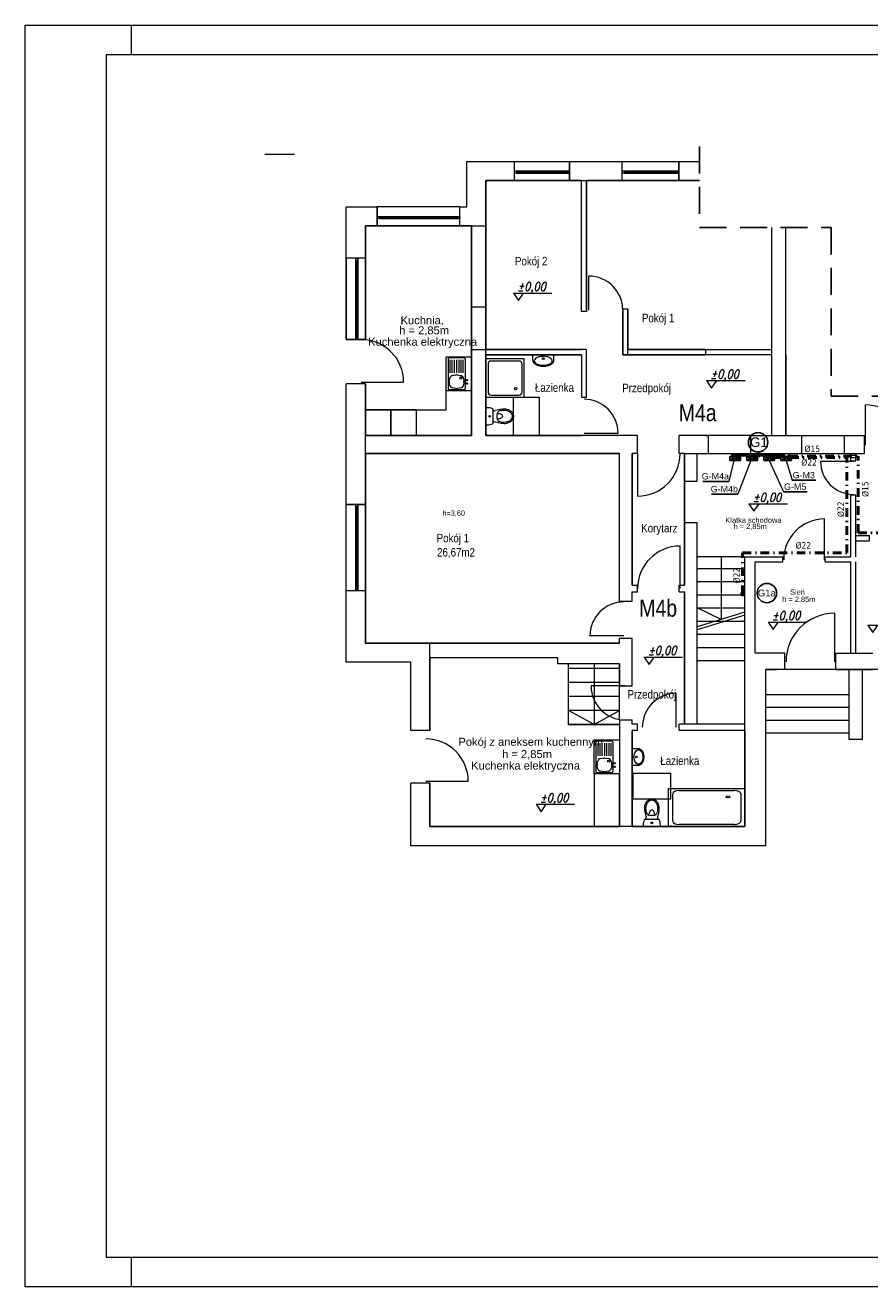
# Model space of a CAD drawing. Extents: x 33706 to 249013, y -74890 to 17912.
# Tile 135 of 175: x 114971 to 116958, y -27557 to -24587. Entities that reach past the tile are written whole.
import ezdxf
from ezdxf.enums import TextEntityAlignment as Align
from ezdxf.lldxf.tags import DXFTag

# ---------------------------------------------------------------- set-up
doc = ezdxf.new("R2010")
doc.units = 0
doc.header["$MEASUREMENT"] = 0
for name, pattern in [('DASHDOT', [8.5, 4, -2, 0.5, -2]), ('DASHED', [19.05, 12.7, -6.35]), ('Przerywana długa', [1058333.301544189, 634999.990463, -423333.311081])]:
    doc.linetypes.add(name, pattern=pattern)
for name, color, linetype, lineweight in [('062', 62, 'Continuous', 0), ('_konstrukcja', 96, 'Continuous', 20), ('_stolarka', 1, 'Continuous', 13), ('A-ARM', 1, 'Continuous', 15), ('inst-gaz-rury', 50, 'Continuous', 50), ('inst. - C.O. - opis', 2, 'Continuous', 9), ('Opisy_wymiary.2D77', 7, 'Continuous', 0), ('Opisy_wymiary.2D88', 8, 'Continuous', 0), ('urzadzenia', 6, 'Continuous', 15), ('wymiar', 3, 'Continuous', 13), ('WYMIARKI', 250, 'Continuous', 13)]:
    doc.layers.add(name, color=color, linetype=linetype, lineweight=lineweight)
for name, color, linetype in [('gaz', 1, 'Continuous'), ('Opisy', 2, 'Continuous'), ('urządzenia', 140, 'Continuous')]:
    doc.layers.add(name, color=color, linetype=linetype)
doc.styles.add('Arial narrow', font='ARIALN.TTF')
doc.styles.add('GENERATED_STYLE_1', font='ARIAL.TTF')
doc.styles.add('ROMANS', font='SIMPLEX.SHX', dxfattribs={"width": 0.85, "oblique": 15, "height": 16})
doc.styles.get("Standard").update_dxf_attribs({"font": 'ARIALN.TTF'})
tags = doc.linetypes.add('HIDDEN', pattern=[0.375, 0.25, -0.125]).pattern_tags.tags
tags[6:7] = [DXFTag(74, 4), DXFTag(75, 0), DXFTag(340, '0'), DXFTag(46, 1.0), DXFTag(50, 0.0), DXFTag(44, 0.0), DXFTag(45, 0.0)]
tags[4:5] = [DXFTag(74, 4), DXFTag(75, 0), DXFTag(340, '0'), DXFTag(46, 1.0), DXFTag(50, 0.0), DXFTag(44, 0.0), DXFTag(45, 0.0)]

msp = doc.modelspace()

# ---------------------------------------------------------------- hatches: boundary and pattern name
at = {"layer": 'inst-gaz-rury', "linetype": 'Continuous'}
h = msp.add_hatch(color=256, dxfattribs=at)
h.paths.add_polyline_path([(116636, -25600.6, 0.420252), (116637.6, -25599.1), (116636, -25599.1)])
h.paths.add_polyline_path([(116636, -25597.6, 0.408201), (116634.6, -25599.1), (116636, -25599.1)])
h.paths.add_polyline_path([(116636, -25599.1), (116634.6, -25599.1, 0.417728), (116636, -25600.6)])
for points in [[(116636, -25599.1), (116637.6, -25599.1, 0.409454), (116636.1, -25597.6, 0.001073), (116636, -25597.6)], [(116648.7, -25601.7), (116650.2, -25601.7, 0.409454), (116648.7, -25600.2, 0.001073), (116648.7, -25600.2)], [(116676, -25599.1), (116677.6, -25599.1, 0.409454), (116676.1, -25597.6, 0.001073), (116676, -25597.6)], [(116688.7, -25601.7), (116690.2, -25601.7, 0.409454), (116688.7, -25600.2, 0.001073), (116688.7, -25600.2)], [(116696.8, -25598.8), (116696.8, -25601, 0.409454), (116699, -25598.8, 0.001073), (116699, -25598.8)], [(116716, -25599.1), (116717.6, -25599.1, 0.409454), (116716.1, -25597.6, 0.001073), (116716, -25597.6)], [(116728.7, -25601.7), (116730.2, -25601.7, 0.409454), (116728.7, -25600.2, 0.001073), (116728.7, -25600.2)], [(116756, -25599.1), (116757.6, -25599.1, 0.409454), (116756.1, -25597.6, 0.001073), (116756, -25597.6)], [(116768.7, -25601.7), (116770.2, -25601.7, 0.409454), (116768.7, -25600.2, 0.001073), (116768.7, -25600.2)], [(116659.1, -25925.6), (116659.1, -25927.9, 0.409454), (116661.3, -25925.6, 0.001073), (116661.3, -25925.6)]]:
    msp.add_hatch(color=256, dxfattribs=at).paths.add_polyline_path(points)
h = msp.add_hatch(color=256, dxfattribs=at)
h.paths.add_polyline_path([(116648.7, -25603.2, 0.420252), (116650.2, -25601.7), (116648.7, -25601.7)])
h.paths.add_polyline_path([(116648.7, -25600.2, 0.408201), (116647.2, -25601.7), (116648.7, -25601.7)])
h.paths.add_polyline_path([(116648.7, -25601.7), (116647.2, -25601.7, 0.417728), (116648.7, -25603.2)])
h = msp.add_hatch(color=256, dxfattribs=at)
h.paths.add_polyline_path([(116676, -25600.6, 0.420252), (116677.6, -25599.1), (116676, -25599.1)])
h.paths.add_polyline_path([(116676, -25597.6, 0.408201), (116674.6, -25599.1), (116676, -25599.1)])
h.paths.add_polyline_path([(116676, -25599.1), (116674.6, -25599.1, 0.417728), (116676, -25600.6)])
h = msp.add_hatch(color=256, dxfattribs=at)
h.paths.add_polyline_path([(116688.7, -25603.2, 0.420252), (116690.2, -25601.7), (116688.7, -25601.7)])
h.paths.add_polyline_path([(116688.7, -25600.2, 0.408201), (116687.2, -25601.7), (116688.7, -25601.7)])
h.paths.add_polyline_path([(116688.7, -25601.7), (116687.2, -25601.7, 0.417728), (116688.7, -25603.2)])
h = msp.add_hatch(color=256, dxfattribs=at)
h.paths.add_polyline_path([(116694.5, -25598.8, 0.420252), (116696.8, -25601), (116696.8, -25598.8)])
h.paths.add_polyline_path([(116699, -25598.8, 0.408201), (116696.8, -25596.5), (116696.8, -25598.8)])
h.paths.add_polyline_path([(116696.8, -25598.8), (116696.8, -25596.5, 0.417728), (116694.5, -25598.8)])
h = msp.add_hatch(color=256, dxfattribs=at)
h.paths.add_polyline_path([(116716, -25600.6, 0.420252), (116717.6, -25599.1), (116716, -25599.1)])
h.paths.add_polyline_path([(116716, -25597.6, 0.408201), (116714.6, -25599.1), (116716, -25599.1)])
h.paths.add_polyline_path([(116716, -25599.1), (116714.6, -25599.1, 0.417728), (116716, -25600.6)])
h = msp.add_hatch(color=256, dxfattribs=at)
h.paths.add_polyline_path([(116728.7, -25603.2, 0.420252), (116730.2, -25601.7), (116728.7, -25601.7)])
h.paths.add_polyline_path([(116728.7, -25600.2, 0.408201), (116727.2, -25601.7), (116728.7, -25601.7)])
h.paths.add_polyline_path([(116728.7, -25601.7), (116727.2, -25601.7, 0.417728), (116728.7, -25603.2)])
h = msp.add_hatch(color=256, dxfattribs=at)
h.paths.add_polyline_path([(116756, -25600.6, 0.420252), (116757.6, -25599.1), (116756, -25599.1)])
h.paths.add_polyline_path([(116756, -25597.6, 0.408201), (116754.6, -25599.1), (116756, -25599.1)])
h.paths.add_polyline_path([(116756, -25599.1), (116754.6, -25599.1, 0.417728), (116756, -25600.6)])
h = msp.add_hatch(color=256, dxfattribs=at)
h.paths.add_polyline_path([(116768.7, -25603.2, 0.420252), (116770.2, -25601.7), (116768.7, -25601.7)])
h.paths.add_polyline_path([(116768.7, -25600.2, 0.408201), (116767.2, -25601.7), (116768.7, -25601.7)])
h.paths.add_polyline_path([(116768.7, -25601.7), (116767.2, -25601.7, 0.417728), (116768.7, -25603.2)])
h = msp.add_hatch(color=256, dxfattribs=at)
h.paths.add_polyline_path([(116656.8, -25925.6, 0.420252), (116659.1, -25927.9), (116659.1, -25925.6)])
h.paths.add_polyline_path([(116661.3, -25925.6, 0.408201), (116659.1, -25923.4), (116659.1, -25925.6)])
h.paths.add_polyline_path([(116659.1, -25925.6), (116659.1, -25923.4, 0.417728), (116656.8, -25925.6)])

# ---------------------------------------------------------------- linework, layer by layer
at = {"linetype": 'DASHED', "ltscale": 5}
for p, q in [((116558, -24872.3), (116558, -25062.8)), ((116558, -25062.8), (116867.8, -25062.8)), ((116867.8, -25062.8), (116867.8, -25459.9)), ((116867.8, -25459.9), (118005.4, -25459.9))]:
    msp.add_line(p, q, dxfattribs=at)
at = {"color": 250, "linetype": 'Continuous', "lineweight": 18}
msp.add_line((115535, -24890), (115605, -24890), dxfattribs=at)
at = {"layer": '062', "linetype": 'Przerywana długa', "flags": 128}
msp.add_lwpolyline([(114971.3, -24586.8), (119171.3, -24586.8), (119171.3, -27556.8), (114971.3, -27556.8)], close=True, dxfattribs=at)
at = {"layer": '_konstrukcja', "ltscale": 50}
for p, q in [((116010.1, -25014.4), (116010.1, -24907.4)), ((116010.1, -24907.4), (116122.1, -24907.4)), ((116122.1, -24952.4), (116122.1, -24907.4)), ((116122.1, -24952.4), (116122.1, -24907.4)), ((116122.1, -24907.4), (116252.1, -24907.4)), ((116252.1, -24952.4), (116252.1, -24907.4)), ((116252.1, -24907.4), (116252.1, -24952.4)), ((116252.1, -24907.4), (116376.1, -24907.4)), ((116376.1, -24952.4), (116376.1, -24907.4)), ((116376.1, -24952.4), (116376.1, -24907.4)), ((116376.1, -24907.4), (116509.1, -24907.4)), ((116509.1, -24952.4), (116509.1, -24907.4)), ((116509.1, -24907.4), (116509.1, -24952.4)), ((116509.1, -24907.4), (116558, -24907.4)), ((116055.1, -25250.4), (116055.1, -24952.4)), ((116055.1, -24952.4), (116122.1, -24952.4)), ((116055.1, -25059.4), (116055.1, -24952.4)), ((116055.1, -24952.4), (116122.1, -24952.4)), ((116252.1, -24952.4), (116122.1, -24952.4)), ((116252.1, -24952.4), (116376.1, -24952.4)), ((116252.1, -24952.4), (116376.1, -24952.4)), ((116280.1, -25260.4), (116280.1, -24952.4)), ((116280.1, -24952.4), (116292.1, -24952.4)), ((116292.1, -24952.4), (116292.1, -25260.4)), ((116509.1, -24952.4), (116376.1, -24952.4)), ((116509.1, -24952.4), (116558, -24952.4)), ((116509.1, -24952.4), (116558, -24952.4)), ((115726.6, -25135.4), (115726.6, -25014.4)), ((115726.6, -25014.4), (115799.6, -25014.4)), ((115799.6, -25059.4), (115799.6, -25014.4)), ((115993.6, -25014.4), (115799.6, -25014.4)), ((115799.6, -25014.4), (115799.6, -25059.4)), ((115993.6, -25059.4), (115993.6, -25014.4)), ((115993.6, -25059.4), (115993.6, -25014.4)), ((115993.6, -25014.4), (116010.1, -25014.4)), ((115799.6, -25059.4), (115771.6, -25059.4)), ((115771.6, -25059.4), (115771.6, -25135.4)), ((115771.6, -25135.4), (115771.6, -25059.4)), ((115771.6, -25059.4), (115799.6, -25059.4)), ((115799.6, -25059.4), (115993.6, -25059.4)), ((116021.6, -25059.4), (115993.6, -25059.4)), ((115993.6, -25059.4), (116055.1, -25059.4)), ((116021.6, -25250.4), (116021.6, -25059.4)), ((116727.7, -25552.4), (116727.7, -25062.8)), ((116761.2, -25552.4), (116761.2, -25062.8)), ((115771.6, -25135.4), (115726.6, -25135.4)), ((115726.6, -25326.8), (115726.6, -25135.4)), ((115771.6, -25135.4), (115726.6, -25135.4)), ((115726.6, -25135.4), (115726.6, -25326.8)), ((115771.6, -25135.4), (115771.6, -25326.8)), ((115771.6, -25326.8), (115771.6, -25135.4)), ((116055.1, -25250.4), (116021.6, -25250.4)), ((116055.1, -25250.4), (116055.1, -25250.4)), ((116292.1, -25260.4), (116280.1, -25260.4)), ((116377.1, -25255.4), (116377.1, -25362.4)), ((116389.1, -25255.4), (116377.1, -25255.4)), ((116389.1, -25362.4), (116389.1, -25255.4)), ((115771.6, -25326.8), (115726.6, -25326.8)), ((115726.6, -25326.8), (115771.6, -25326.8)), ((116021.6, -25552.4), (116021.6, -25350.4)), ((116021.6, -25350.4), (116055.1, -25350.4)), ((116292.1, -25350.4), (116055.1, -25350.4)), ((116055.1, -25350.4), (116055.1, -25350.4)), ((116055.1, -25552.4), (116055.1, -25350.4)), ((116055.1, -25350.4), (116055.1, -25350.4)), ((116280.1, -25362.4), (116055.1, -25362.4)), ((116280.1, -25362.4), (116280.1, -25462.4)), ((116292.1, -25362.4), (116292.1, -25350.4)), ((116292.1, -25462.4), (116292.1, -25362.4)), ((116292.1, -25362.4), (116292.1, -25362.4)), ((116377.1, -25362.4), (116389.1, -25362.4)), ((116389.1, -25362.4), (116389.1, -25350.4)), ((116389.1, -25350.4), (116727.7, -25350.4)), ((116727.7, -25362.4), (116389.1, -25362.4)), ((116572.1, -25350.4), (116572.1, -25362.4)), ((115771.6, -25431.4), (115726.6, -25431.4)), ((115726.6, -25715.4), (115726.6, -25431.4)), ((115771.6, -25715.4), (115771.6, -25431.4)), ((115771.6, -25431.4), (115771.6, -25552.4)), ((116280.1, -25462.4), (116292.1, -25462.4)), ((115771.6, -25552.4), (115849.6, -25552.4)), ((115849.6, -25552.4), (116021.6, -25552.4)), ((116128.6, -25552.4), (116055.1, -25552.4)), ((116412.1, -25552.4), (116128.6, -25552.4)), ((116412.1, -25595.4), (116412.1, -25552.4)), ((116510.1, -25595.4), (116510.1, -25552.4)), ((116678.6, -25552.4), (116510.1, -25552.4)), ((116572.1, -25552.4), (116578.6, -25552.4)), ((116578.6, -25595.4), (116578.6, -25552.4)), ((116678.6, -25552.4), (116798.6, -25552.4)), ((116678.6, -25595.4), (116678.6, -25552.4)), ((116798.6, -25552.4), (116945.7, -25552.4)), ((116798.6, -25595.4), (116798.6, -25552.4)), ((116898.6, -25595.4), (116898.6, -25552.4)), ((116945.7, -25595.4), (116945.7, -25552.4)), ((115849.6, -25595.4), (115771.6, -25595.4)), ((115771.6, -25595.4), (115771.6, -25715.4)), ((116128.6, -25595.4), (115849.6, -25595.4)), ((116369.6, -25595.4), (116128.6, -25595.4)), ((116369.6, -25763.4), (116369.6, -25595.4)), ((116412.1, -25595.4), (116399.6, -25595.4)), ((116399.6, -25595.4), (116399.6, -25763.4)), ((116522.6, -25595.4), (116510.1, -25595.4)), ((116522.6, -25660.4), (116522.6, -25595.4)), ((116522.6, -25595.4), (116678.6, -25595.4)), ((116552.6, -25660.4), (116552.6, -25595.4)), ((116678.6, -25595.4), (116798.6, -25595.4)), ((116798.6, -25595.4), (116945.7, -25595.4)), ((116913.6, -25612.4), (116913.6, -25595.4)), ((116925.6, -25612.4), (116925.6, -25595.4)), ((116913.6, -25612.4), (116925.6, -25612.4)), ((116522.6, -25660.4), (116552.6, -25660.4)), ((115771.6, -25715.4), (115726.6, -25715.4)), ((115726.6, -25918.4), (115726.6, -25715.4)), ((115726.6, -25715.4), (115771.6, -25715.4)), ((115771.6, -25715.4), (115771.6, -25918.4)), ((116913.6, -25838.4), (116913.6, -25692.4)), ((116913.6, -25692.4), (116925.6, -25692.4)), ((116925.6, -25838.4), (116925.6, -25692.4)), ((116369.6, -25943.4), (116369.6, -25763.4)), ((116399.6, -25763.4), (116399.6, -25905.4)), ((116522.6, -25757.4), (116552.6, -25757.4)), ((116522.6, -25905.4), (116522.6, -25757.4)), ((116552.6, -26232.4), (116552.6, -25757.4)), ((116925.6, -25788.4), (116957.6, -25788.4)), ((116925.6, -25800.4), (116957.6, -25800.4)), ((116957.6, -25800.4), (116957.6, -25788.4)), ((116664.6, -25838.4), (116552.6, -25838.4)), ((116608.6, -25838.4), (116608.6, -25985.9)), ((116664.6, -26247.4), (116664.6, -25838.4)), ((116664.6, -25838.4), (116753.6, -25838.4)), ((116753.6, -25850.4), (116753.6, -25838.4)), ((116853.6, -25850.4), (116853.6, -25838.4)), ((116853.6, -25838.4), (116913.6, -25838.4)), ((116552.6, -25865.4), (116664.6, -25865.4)), ((116688.6, -26065.4), (116688.6, -25850.4)), ((116688.6, -25850.4), (116753.6, -25850.4)), ((116853.6, -25850.4), (116913.6, -25850.4)), ((116913.6, -26065.4), (116913.6, -25850.4)), ((116925.6, -26065.4), (116925.6, -25850.4)), ((116552.6, -25896.4), (116664.6, -25896.4)), ((115771.6, -25918.4), (115726.6, -25918.4)), ((115771.6, -25918.4), (115726.6, -25918.4)), ((115726.6, -26086.4), (115726.6, -25918.4)), ((115771.6, -25918.4), (115771.6, -26041.4)), ((115771.6, -26041.4), (115771.6, -25918.4)), ((116399.6, -25905.4), (116412.1, -25905.4)), ((116399.6, -25943.4), (116399.6, -25920.4)), ((116399.6, -25920.4), (116412.1, -25920.4)), ((116412.1, -25920.4), (116412.1, -25905.4)), ((116510.1, -25920.4), (116510.1, -25905.4)), ((116510.1, -25905.4), (116522.6, -25905.4)), ((116510.1, -25920.4), (116522.6, -25920.4)), ((116522.6, -25920.4), (116522.6, -26232.4)), ((116552.6, -25927.4), (116664.6, -25927.4)), ((116399.6, -25943.4), (116369.6, -25943.4)), ((116552.6, -25958.4), (116664.6, -25958.4)), ((116608.6, -25985.9), (116552.6, -25958.4)), ((116664.6, -25968.7), (116552.6, -26003.2)), ((116664.6, -25975.7), (116552.6, -26010.2)), ((116552.6, -25989.4), (116664.6, -25989.4)), ((115771.6, -26041.4), (116369.6, -26041.4)), ((115923.6, -26041.4), (115771.6, -26041.4)), ((115923.6, -26247.4), (115923.6, -26041.4)), ((116399.6, -26030.4), (116369.6, -26030.4)), ((116369.6, -26041.4), (116369.6, -26030.4)), ((116399.6, -26142.4), (116399.6, -26030.4)), ((116552.6, -26020.4), (116664.6, -26020.4)), ((116224.6, -26076.4), (115923.6, -26076.4)), ((115923.6, -26076.4), (115923.6, -26247.4)), ((116224.6, -26090.4), (116224.6, -26076.4)), ((116552.6, -26051.4), (116664.6, -26051.4)), ((116758.6, -26065.4), (116688.6, -26065.4)), ((116758.6, -26103.4), (116758.6, -26065.4)), ((116878.6, -26103.4), (116878.6, -26065.4)), ((116878.6, -26065.4), (116965.6, -26065.4)), ((115878.6, -26086.4), (115726.6, -26086.4)), ((115878.6, -26247.4), (115878.6, -26086.4)), ((116369.6, -26090.4), (116224.6, -26090.4)), ((116249.6, -26233.4), (116249.6, -26090.4)), ((116369.6, -26101.4), (116249.6, -26101.4)), ((116369.6, -26101.4), (116249.6, -26101.4)), ((116309.6, -26090.4), (116309.6, -26233.4)), ((116369.6, -26090.4), (116369.6, -26142.4)), ((116369.6, -26222.4), (116369.6, -26090.4)), ((116552.6, -26082.4), (116664.6, -26082.4)), ((116713.6, -26518.4), (116713.6, -26103.4)), ((116713.6, -26103.4), (116738.6, -26103.4)), ((117548.6, -26103.4), (116713.6, -26103.4)), ((116878.6, -26103.4), (116965.6, -26103.4)), ((116909.6, -26268.4), (116909.6, -26103.4)), ((116941.6, -26268.4), (116941.6, -26103.4)), ((116369.6, -26134.4), (116249.6, -26134.4)), ((116369.6, -26134.4), (116249.6, -26134.4)), ((116369.6, -26142.4), (116399.6, -26142.4)), ((116909.6, -26163.4), (116713.6, -26163.4)), ((116369.6, -26167.4), (116249.6, -26167.4)), ((116369.6, -26167.4), (116249.6, -26167.4)), ((116909.6, -26193.4), (116713.6, -26193.4)), ((116369.6, -26200.4), (116249.6, -26200.4)), ((116369.6, -26200.4), (116249.6, -26200.4)), ((116309.6, -26233.4), (116249.6, -26200.4)), ((116309.6, -26233.4), (116369.6, -26200.4)), ((116369.6, -26222.4), (116369.6, -26473.4)), ((116369.6, -26222.4), (116399.6, -26222.4)), ((116399.6, -26232.4), (116399.6, -26222.4)), ((116909.6, -26223.4), (116713.6, -26223.4)), ((115923.6, -26247.4), (115878.6, -26247.4)), ((116369.6, -26233.4), (116249.6, -26233.4)), ((116249.6, -26233.4), (116369.6, -26233.4)), ((116412.1, -26232.4), (116399.6, -26232.4)), ((116412.1, -26247.4), (116399.6, -26247.4)), ((116399.6, -26247.4), (116399.6, -26473.4)), ((116412.1, -26247.4), (116412.1, -26232.4)), ((116510.1, -26247.4), (116510.1, -26232.4)), ((116664.6, -26232.4), (116510.1, -26232.4)), ((116664.6, -26247.4), (116510.1, -26247.4)), ((116664.6, -26473.4), (116664.6, -26247.4)), ((116909.6, -26253.4), (116713.6, -26253.4)), ((116941.6, -26268.4), (116909.6, -26268.4)), ((115923.6, -26371.4), (115878.6, -26371.4)), ((115878.6, -26518.4), (115878.6, -26371.4)), ((115923.6, -26371.4), (115923.6, -26473.4)), ((115923.6, -26473.4), (115923.6, -26371.4)), ((116369.6, -26473.4), (115923.6, -26473.4)), ((115923.6, -26473.4), (115923.6, -26473.4)), ((116664.6, -26473.4), (115923.6, -26473.4)), ((116399.6, -26473.4), (116664.6, -26473.4)), ((116713.6, -26518.4), (115878.6, -26518.4))]:
    msp.add_line(p, q, dxfattribs=at)
at = {"layer": '_stolarka'}
for p, q in [((116122.1, -24929.9), (116252.1, -24929.9)), ((116122.1, -24934.9), (116122.1, -24929.9)), ((116122.1, -24929.9), (116127.1, -24929.9)), ((116252.1, -24934.9), (116122.1, -24934.9)), ((116127.1, -24929.9), (116127.1, -24934.9)), ((116247.1, -24932.4), (116127.1, -24932.4)), ((116127.1, -24934.9), (116252.1, -24934.9)), ((116247.1, -24934.9), (116247.1, -24929.9)), ((116247.1, -24929.9), (116247.1, -24932.4)), ((116252.1, -24934.9), (116247.1, -24934.9)), ((116252.1, -24929.9), (116252.1, -24934.9)), ((116376.1, -24929.9), (116509.1, -24929.9)), ((116376.1, -24934.9), (116376.1, -24929.9)), ((116376.1, -24929.9), (116381.1, -24929.9)), ((116509.1, -24934.9), (116376.1, -24934.9)), ((116381.1, -24929.9), (116381.1, -24934.9)), ((116504.1, -24932.4), (116381.1, -24932.4)), ((116381.1, -24934.9), (116509.1, -24934.9)), ((116504.1, -24934.9), (116504.1, -24929.9)), ((116504.1, -24929.9), (116504.1, -24932.4)), ((116509.1, -24934.9), (116504.1, -24934.9)), ((116509.1, -24929.9), (116509.1, -24934.9)), ((115799.6, -25036.9), (115993.6, -25036.9)), ((115799.6, -25041.9), (115799.6, -25036.9)), ((115799.6, -25036.9), (115804.6, -25036.9)), ((115804.6, -25036.9), (115804.6, -25041.9)), ((115988.6, -25041.9), (115988.6, -25036.9)), ((115988.6, -25036.9), (115988.6, -25039.4)), ((115993.6, -25036.9), (115993.6, -25041.9)), ((115993.6, -25041.9), (115799.6, -25041.9)), ((115988.6, -25039.4), (115804.6, -25039.4)), ((115804.6, -25041.9), (115993.6, -25041.9)), ((115993.6, -25041.9), (115988.6, -25041.9)), ((115749.1, -25326.8), (115749.1, -25135.4)), ((115749.1, -25135.4), (115754.1, -25135.4)), ((115754.1, -25140.4), (115749.1, -25140.4)), ((115749.1, -25140.4), (115751.6, -25140.4)), ((115751.6, -25140.4), (115751.6, -25321.8)), ((115754.1, -25135.4), (115754.1, -25326.8)), ((115754.1, -25321.8), (115754.1, -25135.4)), ((115754.1, -25135.4), (115754.1, -25140.4)), ((115749.1, -25326.8), (115749.1, -25321.8)), ((115749.1, -25321.8), (115754.1, -25321.8)), ((115754.1, -25326.8), (115749.1, -25326.8)), ((115749.1, -25918.4), (115749.1, -25715.4)), ((115749.1, -25715.4), (115754.1, -25715.4)), ((115754.1, -25715.4), (115754.1, -25918.4)), ((115754.1, -25913.4), (115754.1, -25715.4)), ((115754.1, -25715.4), (115754.1, -25720.4)), ((115754.1, -25720.4), (115749.1, -25720.4)), ((115749.1, -25720.4), (115751.6, -25720.4)), ((115751.6, -25720.4), (115751.6, -25913.4)), ((115749.1, -25918.4), (115749.1, -25913.4)), ((115749.1, -25913.4), (115754.1, -25913.4)), ((115754.1, -25918.4), (115749.1, -25918.4))]:
    msp.add_line(p, q, dxfattribs=at)
at = {"layer": '_stolarka', "color": 0, "linetype": 'ByBlock', "ltscale": 50}
for p, q in [((116920, -25614.1), (116842.7, -25614.1)), ((116852, -25845), (116852, -25749)), ((116875.8, -26085.4), (116875.8, -25971)), ((116380, -26024.4), (116300, -26024.4)), ((116382.6, -26142.4), (116302.6, -26142.4)), ((116503.2, -26239.5), (116503.2, -26159.5))]:
    msp.add_line(p, q, dxfattribs=at)
for points in [[(116297.1, -25257.3), (116297.1, -25177.3)], [(115761.6, -25426.8), (115861.6, -25426.8)], [(116948, -25575.5), (116948, -25480.5)], [(116286.1, -25547.4), (116366.1, -25547.4)], [(116412.1, -25595.4), (116412.1, -25695.4)], [(116512.1, -25912.9), (116512.1, -25812.9)], [(115913.6, -26366.8), (116013.6, -26366.8)]]:
    msp.add_lwpolyline(points, dxfattribs=at)
for centre, radius, start, end in [((116297.1, -25257.3), 80, 0, 90), ((115761.6, -25426.8), 100, 0, 90), ((116286.1, -25547.4), 80, 0, 90), ((116948, -25575.5), 95, 0, 90), ((116412.1, -25595.4), 100, 270, 0), ((116920, -25614.1), 77.3, 180, 270), ((116852, -25845), 96, 90, 180), ((116512.1, -25912.9), 100, 90, 180), ((116380, -26024.4), 80, 90, 180), ((116875.8, -26085.4), 114.4, 90, 180), ((116382.6, -26142.4), 80, 180, 270), ((116503.2, -26239.5), 80, 90, 180), ((115913.6, -26366.8), 100, 0, 90)]:
    msp.add_arc(centre, radius, start, end, dxfattribs=at)
at = {"layer": 'A-ARM', "ltscale": 50}
for p, q in [((116021.6, -25552.4), (116021.6, -25350.4)), ((116727.7, -25552.4), (116727.7, -25350.4)), ((115961.6, -25492.4), (115961.6, -25367.4)), ((115771.6, -25492.4), (115961.6, -25492.4)), ((115831.6, -25492.4), (115771.6, -25492.4)), ((115771.6, -25492.4), (115771.6, -25552.4)), ((115891.6, -25492.4), (115831.6, -25492.4)), ((115831.6, -25492.4), (115831.6, -25552.4)), ((115831.6, -25552.4), (115831.6, -25492.4)), ((115891.6, -25552.4), (115891.6, -25492.4)), ((115771.6, -25552.4), (115831.6, -25552.4)), ((115771.6, -25552.4), (116021.6, -25552.4)), ((115831.6, -25552.4), (115891.6, -25552.4)), ((116369.6, -26349.4), (116309.6, -26349.4)), ((116309.6, -26349.4), (116309.6, -26473.4)), ((116369.6, -26473.4), (116369.6, -26349.4)), ((116309.6, -26473.4), (116369.6, -26473.4))]:
    msp.add_line(p, q, dxfattribs=at)
at = {"layer": 'A-ARM', "color": 0}
for p, q in [((116215.1, -25362.4), (116165.1, -25362.4)), ((116165.1, -25362.4), (116165.1, -25375.9)), ((116215.1, -25375.9), (116215.1, -25362.4)), ((116145.1, -25372.4), (116055.1, -25372.4)), ((116055.1, -25372.4), (116055.1, -25462.4)), ((116060.1, -25384.9), (116060.1, -25449.9)), ((116132.6, -25377.4), (116067.6, -25377.4)), ((116140.1, -25449.9), (116140.1, -25384.9)), ((116145.1, -25462.4), (116145.1, -25372.4)), ((116055.1, -25462.4), (116145.1, -25462.4)), ((116067.6, -25457.4), (116132.6, -25457.4)), ((116055.1, -25490.3), (116055.1, -25524.5)), ((116072.6, -25522.3), (116072.6, -25492.4)), ((116090.9, -25490.7), (116077, -25493.9)), ((116081.1, -25503.9), (116081.1, -25510.8)), ((116091.5, -25493.6), (116088.9, -25494.2)), ((116090.9, -25524.1), (116077, -25520.9)), ((116091.5, -25521.2), (116088.9, -25520.5)), ((116399.6, -26329.5), (116399.6, -26289.5)), ((116399.6, -26289.5), (116413.1, -26289.5)), ((116413.1, -26329.5), (116399.6, -26329.5)), ((116484.6, -26383.4), (116664.6, -26383.4)), ((116484.6, -26473.4), (116484.6, -26383.4)), ((116494.6, -26460.9), (116494.6, -26395.9)), ((116509.6, -26388.4), (116639.6, -26388.4)), ((116654.6, -26395.9), (116654.6, -26460.9)), ((116664.6, -26383.4), (116664.6, -26473.4)), ((116428.8, -26437.7), (116432, -26451.5)), ((116430.6, -26455.9), (116460.5, -26455.9)), ((116431.8, -26437), (116432.4, -26439.6)), ((116449, -26447.4), (116442.1, -26447.4)), ((116459.3, -26437), (116458.7, -26439.6)), ((116462.2, -26437.7), (116459, -26451.5)), ((116462.6, -26473.4), (116428.4, -26473.4)), ((116664.6, -26473.4), (116484.6, -26473.4)), ((116639.6, -26468.4), (116509.6, -26468.4))]:
    msp.add_line(p, q, dxfattribs=at)
at = {"layer": 'A-ARM'}
for p, q in [((115961.6, -25447.4), (115961.6, -25367.4)), ((115961.6, -25367.4), (116021.6, -25367.4)), ((115966.1, -25372.9), (115966.1, -25441.9)), ((116003.1, -25369.9), (115969.1, -25369.9)), ((115971.1, -25404.9), (115971.1, -25374.9)), ((115976.1, -25404.9), (115976.1, -25374.9)), ((115981.1, -25404.9), (115981.1, -25374.9)), ((115986.1, -25374.9), (115986.1, -25404.9)), ((115991.1, -25374.9), (115991.1, -25404.9)), ((115996.1, -25374.9), (115996.1, -25404.9)), ((116001.1, -25374.9), (116001.1, -25404.9)), ((116006.1, -25372.9), (116006.1, -25441.9)), ((116021.6, -25367.4), (116021.6, -25447.4)), ((115968.9, -25424.7), (115970.1, -25417.9)), ((115976.7, -25411.4), (115984.8, -25410.1)), ((115987.5, -25410.1), (115995.6, -25411.4)), ((115994.2, -25411.2), (115994.2, -25411.2)), ((116002.1, -25417.9), (116003.4, -25424.7)), ((116021.6, -25447.4), (115961.6, -25447.4)), ((115970.1, -25434.3), (115968.9, -25427.5)), ((116003.1, -25444.9), (115969.1, -25444.9)), ((115984.8, -25442.1), (115976.7, -25440.8)), ((115995.6, -25440.8), (115987.5, -25442.1)), ((116003.4, -25427.5), (116002.1, -25434.3)), ((116309.6, -26349.4), (116309.6, -26269.4)), ((116309.6, -26269.4), (116369.6, -26269.4)), ((116314.1, -26274.9), (116314.1, -26343.9)), ((116351.1, -26271.9), (116317.1, -26271.9)), ((116319.1, -26306.9), (116319.1, -26276.9)), ((116324.1, -26306.9), (116324.1, -26276.9)), ((116329.1, -26306.9), (116329.1, -26276.9)), ((116334.1, -26276.9), (116334.1, -26306.9)), ((116339.1, -26276.9), (116339.1, -26306.9)), ((116344.1, -26276.9), (116344.1, -26306.9)), ((116349.1, -26276.9), (116349.1, -26306.9)), ((116354.1, -26274.9), (116354.1, -26343.9)), ((116369.6, -26269.4), (116369.6, -26349.4)), ((116324.7, -26313.4), (116332.8, -26312.1)), ((116335.5, -26312.1), (116343.6, -26313.4)), ((116342.2, -26313.2), (116342.2, -26313.2)), ((116316.9, -26326.7), (116318.1, -26319.9)), ((116318.1, -26336.3), (116316.9, -26329.5)), ((116332.8, -26344.1), (116324.7, -26342.8)), ((116343.6, -26342.8), (116335.5, -26344.1)), ((116350.1, -26319.9), (116351.4, -26326.7)), ((116351.4, -26329.5), (116350.1, -26336.3)), ((116369.6, -26349.4), (116309.6, -26349.4)), ((116351.1, -26346.9), (116317.1, -26346.9))]:
    msp.add_line(p, q, dxfattribs=at)
at = {"layer": 'A-ARM', "color": 0, "linetype": 'HIDDEN', "ltscale": 50}
for points in [[(116055.1, -25462.4), (116057.6, -25462.4)], [(116055.1, -25462.4), (116055.1, -25464.9)], [(116055.1, -25552.4), (116057.6, -25552.4)], [(116400.5, -26473.4), (116400.5, -26470.9)], [(116403, -26473.4), (116400.5, -26473.4)], [(116490.5, -26473.4), (116488, -26473.4)], [(116490.5, -26473.4), (116490.5, -26470.9)]]:
    msp.add_lwpolyline(points, dxfattribs=at)
for points in [[(116120.1, -25462.4), (116180.1, -25462.4), (116180.1, -25552.4), (116120.1, -25552.4)], [(116490.5, -26408.4), (116490.5, -26348.4), (116400.5, -26348.4), (116400.5, -26408.4)]]:
    msp.add_lwpolyline(points, close=True, dxfattribs=at)
at = {"layer": 'A-ARM', "color": 0}
for points in [[(116081.7, -25500.5, -0.047502), (116086.4, -25501.1, -0.067446), (116090.3, -25502.5, -0.105232), (116093.4, -25505, -0.168531), (116094.2, -25507.4, -0.168531), (116093.4, -25509.7, -0.105232), (116090.3, -25512.2, -0.067446), (116086.4, -25513.7, -0.047502), (116081.7, -25514.2, -0.053598)], [(116090.9, -25490.7, -0.05824), (116097.6, -25489.9, -0.072039)], [(116097.6, -25489.9, -0.072039), (116106, -25491.1, -0.083339), (116112.9, -25494.5, -0.106661), (116118.2, -25500.3, -0.132138), (116120.1, -25507.4, -0.132138), (116118.2, -25514.4, -0.106661), (116112.9, -25520.3, -0.083339), (116106, -25523.7, -0.072039), (116097.6, -25524.9, -0.05824), (116090.9, -25524.1, -0.083339)], [(116097.6, -25492.9, -0.072039), (116105.1, -25494, -0.083339), (116111.2, -25496.9, -0.106661), (116115.6, -25501.8, -0.132138), (116117.1, -25507.4, -0.132138), (116115.6, -25512.9, -0.106661), (116111.2, -25517.8, -0.083339), (116105.1, -25520.8, -0.072039), (116097.6, -25521.9, -0.05824), (116091.5, -25521.2, -0.05824)], [(116091.5, -25493.6, -0.05824), (116097.6, -25492.9, -0.05824)], [(116413.1, -26289.5, -0.138474), (116418, -26290.9, -0.107069), (116422.7, -26295.4, -0.080452), (116425.5, -26301.6, -0.068264), (116426.6, -26309.5, -0.068264), (116425.5, -26317.5, -0.080452), (116422.7, -26323.7, -0.107069), (116418, -26328.2, -0.138474), (116413.1, -26329.5, -0.138474)], [(116463, -26430.9, 0.072039), (116461.8, -26422.5, 0.083339), (116458.4, -26415.6, 0.106661), (116452.6, -26410.3, 0.132138), (116445.5, -26408.4, 0.132138), (116438.5, -26410.3, 0.106661), (116432.6, -26415.6, 0.083339), (116429.2, -26422.5, 0.072039), (116428, -26430.9, 0.05824), (116428.8, -26437.7, 0.083339)], [(116460, -26430.9, 0.072039), (116459, -26423.4, 0.083339), (116456, -26417.3, 0.106661), (116451.1, -26412.9, 0.132138), (116445.5, -26411.4, 0.132138), (116440, -26412.9, 0.106661), (116435.1, -26417.3, 0.083339), (116432.1, -26423.4, 0.072039), (116431, -26430.9, 0.05824), (116431.7, -26437, 0.05824)], [(116459.3, -26437, 0.05824), (116460, -26430.9, 0.05824)], [(116462.2, -26437.7, 0.05824), (116463, -26430.9, 0.072039)], [(116452.4, -26446.8, 0.047502), (116451.8, -26442.1, 0.067446), (116450.4, -26438.2, 0.105232), (116447.9, -26435.2, 0.168531), (116445.5, -26434.3, 0.168531), (116443.2, -26435.2, 0.105232), (116440.7, -26438.2, 0.067446), (116439.3, -26442.1, 0.047502), (116438.7, -26446.8, 0.053598)]]:
    msp.add_lwpolyline(points, format="xyb", dxfattribs=at)
msp.add_lwpolyline([(116414.1, -26326.5, -0.138474), (116410.8, -26325.6, -0.107069), (116407.1, -26322, -0.080452), (116404.6, -26316.7, -0.068264), (116403.6, -26309.5, -0.068264), (116404.6, -26302.4, -0.080452), (116407.1, -26297.1, -0.107069), (116410.8, -26293.5, -0.138474), (116414.1, -26292.5, -0.138474), (116417.4, -26293.5, -0.107069), (116421.2, -26297.1, -0.080452), (116423.7, -26302.4, -0.068264), (116424.6, -26309.5, -0.068264), (116423.7, -26316.7, -0.080452), (116421.2, -26322, -0.107069), (116417.4, -26325.6, -0.138474)], format="xyb", close=True, dxfattribs=at)
at = {"layer": 'A-ARM'}
for centre, radius in [((115996.1, -25417.4), 2.5), ((116010.6, -25422.4), 1.5), ((116010.6, -25430.4), 1.5), ((116344.1, -26319.4), 2.5), ((116358.6, -26324.4), 1.5), ((116358.6, -26332.4), 1.5)]:
    msp.add_circle(centre, radius, dxfattribs=at)
at = {"layer": 'A-ARM', "color": 0}
for centre, radius in [((116125.1, -25442.4), 2.5), ((116063.9, -25507.4), 1.96), ((116409.1, -26309.5), 2), ((116445.5, -26464.6), 1.96)]:
    msp.add_circle(centre, radius, dxfattribs=at)
at = {"layer": 'A-ARM'}
for centre, radius, start, end in [((115969.1, -25372.9), 3, 90, 180), ((116003.1, -25372.9), 3, 0, 90), ((115978, -25419.3), 8, 99.4623, 169.6952), ((115986.1, -25418), 8, 80.5377, 99.4623), ((115992.9, -25419.1), 8, 80.5377, 80.5399), ((115994.3, -25419.3), 8, 10.3048, 80.5377), ((115969.1, -25441.9), 3, 180, 270), ((115976.8, -25426.1), 8, 169.6952, 190.3048), ((115978, -25432.9), 8, 190.3048, 260.5377), ((115986.1, -25434.3), 8, 260.5377, 279.4623), ((115994.3, -25432.9), 8, 279.4623, 349.6952), ((116003.1, -25441.9), 3, 270, 0), ((115995.5, -25426.1), 8, 349.6952, 10.3048), ((116317.1, -26274.9), 3, 90, 180), ((116351.1, -26274.9), 3, 0, 90), ((116326, -26321.3), 8, 99.4623, 169.6952), ((116334.1, -26320), 8, 80.5377, 99.4623), ((116340.9, -26321.1), 8, 80.5377, 80.5399), ((116342.3, -26321.3), 8, 10.3048, 80.5377), ((116317.1, -26343.9), 3, 180, 270), ((116324.8, -26328.1), 8, 169.6952, 190.3048), ((116326, -26334.9), 8, 190.3048, 260.5377), ((116342.3, -26334.9), 8, 279.4623, 349.6952), ((116351.1, -26343.9), 3, 270, 0), ((116343.5, -26328.1), 8, 349.6952, 10.3048), ((116334.1, -26336.3), 8, 260.5377, 279.4623)]:
    msp.add_arc(centre, radius, start, end, dxfattribs=at)
at = {"layer": 'A-ARM', "color": 0}
for centre, radius, start, end in [((116067.6, -25384.9), 7.5, 90, 180), ((116132.6, -25384.9), 7.5, 0, 90), ((116067.6, -25449.9), 7.5, 180, 270), ((116132.6, -25449.9), 7.5, 270, 0), ((116058.1, -25490.3), 3, 89.4624, 180), ((116057.8, -25524.3), 37, 69.6583, 89.4624), ((116069.6, -25492.4), 3, 0, 69.6583), ((116072.5, -25474.4), 20, 270.3283, 283.0047), ((116091.1, -25503.9), 10, 103.0047, 180), ((116091.1, -25510.8), 10, 180, 256.9953), ((116058.1, -25524.5), 3, 180, 270.5376), ((116057.8, -25490.5), 37, 270.5376, 290.3417), ((116069.6, -25522.3), 3, 290.3417, 0), ((116072.5, -25540.4), 20, 76.9953, 89.6717), ((116462.4, -26470.7), 37, 159.6583, 179.4624), ((116430.6, -26458.9), 3, 90, 159.6583), ((116412.5, -26456), 20, 0.3283, 13.0047), ((116442.1, -26437.4), 10, 193.0047, 270), ((116449, -26437.4), 10, 270, 346.9953), ((116478.5, -26456), 20, 166.9953, 179.6717), ((116460.5, -26458.9), 3, 20.3417, 90), ((116428.6, -26470.7), 37, 0.5376, 20.3417), ((116428.4, -26470.4), 3, 179.4624, 270), ((116462.6, -26470.4), 3, 270, 0.5376)]:
    msp.add_arc(centre, radius, start, end, dxfattribs=at)
for centre, major_axis, ratio, start_param, end_param in [((116176.8, -25375.9), (-11.6, 0), 0.8, 0, 0.550396), ((116183.2, -25372.7), (-19.1, 0), 0.8, 0.550396, 0.977047), ((116176.8, -25376.9), (-7.87, 0), 0.8, 5.73279, 6.283185), ((116176.8, -25376.9), (-7.87, 0), 0.8, 0, 0.550396), ((116183.2, -25380), (-15.4, 0), 0.8, 5.306139, 5.73279), ((116183.2, -25373.7), (-15.4, 0), 0.8, 0.550396, 0.977047), ((116187.4, -25367.7), (-26.7, 0), 0.8, 0.977047, 1.298164), ((116187.4, -25385), (-22.9, 0), 0.8, 4.985021, 5.306139), ((116187.4, -25368.7), (-22.9, 0), 0.8, 0.977047, 1.298164), ((116190.1, -25359.8), (-36.9, 0), 0.8, 1.298164, 1.570796), ((116190.1, -25392.9), (-33.2, 0), 0.8, 4.712389, 4.985021), ((116190.1, -25360.8), (-33.2, 0), 0.8, 1.298164, 1.570796), ((116190.1, -25392.9), (-33.2, 0), 0.8, 4.439757, 4.712389), ((116190.1, -25360.8), (-33.2, 0), 0.8, 1.570796, 1.843429), ((116190.1, -25359.8), (-36.9, 0), 0.8, 1.570796, 1.843429), ((116192.9, -25385), (-22.9, 0), 0.8, 4.118639, 4.439757), ((116192.9, -25368.7), (-22.9, 0), 0.8, 1.843429, 2.164546), ((116192.9, -25367.7), (-26.7, 0), 0.8, 1.843429, 2.164546), ((116197.1, -25380), (-15.4, 0), 0.8, 3.691988, 4.118639), ((116197.1, -25373.7), (-15.4, 0), 0.8, 2.164546, 2.591197), ((116197.1, -25372.7), (-19.1, 0), 0.8, 2.164546, 2.591197), ((116203.5, -25376.9), (-7.87, 0), 0.8, 3.141593, 3.691988), ((116203.5, -25376.9), (-7.87, 0), 0.8, 2.591197, 3.141593), ((116203.5, -25375.9), (-11.6, 0), 0.8, 2.591197, 3.141593), ((116509.6, -26395.9), (-15, 0), 0.5, 4.712389, 6.283185), ((116639.6, -26395.9), (-15, 0), 0.5, 3.141593, 4.712389), ((116509.6, -26460.9), (-15, 0), 0.5, 0, 1.570796), ((116639.6, -26460.9), (-15, 0), 0.5, 1.570796, 3.141593)]:
    msp.add_ellipse(centre, major_axis=major_axis, ratio=ratio, start_param=start_param, end_param=end_param, dxfattribs=at)
for centre, major_axis, ratio in [((116190.1, -25371.9), (-2.5, 0), 0.8), ((116624.6, -26403.4), (-5, 0), 0.5)]:
    msp.add_ellipse(centre, major_axis=major_axis, ratio=ratio, dxfattribs=at)
at = {"layer": 'DEFPOINTS', "ltscale": 50}
for p, q in [((116055.1, -25350.4), (116055.1, -24952.4)), ((116055.1, -24952.4), (116280.1, -24952.4)), ((116292.1, -25255.4), (116292.1, -24952.4)), ((116292.1, -24952.4), (116558, -24952.4)), ((116021.6, -25059.4), (115771.6, -25059.4)), ((116021.6, -25552.4), (116021.6, -25059.4)), ((116377.1, -25362.4), (116377.1, -25260.4)), ((116389.1, -25350.4), (116389.1, -25255.4)), ((116280.1, -25350.4), (116055.1, -25350.4)), ((116055.1, -25552.4), (116055.1, -25362.4)), ((116055.1, -25362.4), (116280.1, -25362.4)), ((116572.1, -25362.4), (116377.1, -25362.4)), ((116572.1, -25350.4), (116389.1, -25350.4)), ((116761.2, -25552.4), (116761.2, -25362.4)), ((115771.6, -25552.4), (116021.6, -25552.4)), ((116280.1, -25552.4), (116055.1, -25552.4)), ((115771.6, -26041.4), (115771.6, -25595.4)), ((115771.6, -25595.4), (116369.6, -25595.4)), ((116399.6, -25905.4), (116399.6, -25595.4)), ((116522.6, -25595.4), (116522.6, -25905.4)), ((116522.6, -26232.4), (116522.6, -25920.4)), ((116369.6, -26041.4), (115771.6, -26041.4)), ((116249.6, -26233.4), (116369.6, -26233.4)), ((116399.6, -26247.4), (116399.6, -26473.4)), ((116664.6, -26473.4), (116664.6, -26247.4)), ((116369.6, -26473.4), (115923.6, -26473.4)), ((116399.6, -26473.4), (116664.6, -26473.4))]:
    msp.add_line(p, q, dxfattribs=at)
at = {"layer": 'gaz', "linetype": 'Continuous', "lineweight": 30}
msp.add_line((116636.1, -25607.1), (116636.1, -25604.6), dxfattribs=at)
at = {"layer": 'inst-gaz-rury', "ltscale": 50}
msp.add_line((116634.6, -25598.8), (116757.5, -25598.8), dxfattribs=at)
at = {"layer": 'inst-gaz-rury', "linetype": 'Continuous'}
for p, q in [((116636.1, -25607.1), (116636.1, -25598.8)), ((116676.1, -25607.1), (116676.1, -25598.8)), ((116716.1, -25607.1), (116716.1, -25598.8)), ((116756.1, -25607.1), (116756.1, -25598.8)), ((116648.7, -25607.1), (116648.7, -25601.7)), ((116688.7, -25607.1), (116688.7, -25601.7)), ((116728.7, -25607.1), (116728.7, -25601.7)), ((116768.7, -25607.1), (116768.7, -25601.7))]:
    msp.add_line(p, q, dxfattribs=at)
at = {"layer": 'inst-gaz-rury', "linetype": 'DASHDOT', "ltscale": 5}
for p, q in [((116728.7, -25604.6), (116904.2, -25604.6)), ((116768.7, -25601.7), (116931.1, -25601.7)), ((116904.2, -25828.9), (116904.2, -25604.6)), ((116931.1, -25781.7), (116931.1, -25601.7)), ((116931.1, -25781.7), (117313.3, -25781.7)), ((116659.1, -25925.6), (116659.1, -25828.9)), ((116659.1, -25828.9), (116904.2, -25828.9))]:
    msp.add_line(p, q, dxfattribs=at)
at = {"layer": 'inst-gaz-rury', "linetype": 'Continuous'}
for centre, radius in [((116636.1, -25599.1), 1.5), ((116648.7, -25601.7), 1.5), ((116676.1, -25599.1), 1.5), ((116688.7, -25601.7), 1.5), ((116696.8, -25598.8), 2.25), ((116716.1, -25599.1), 1.5), ((116728.7, -25601.7), 1.5), ((116756.1, -25599.1), 1.5), ((116768.7, -25601.7), 1.5), ((116659.1, -25925.6), 2.25)]:
    msp.add_circle(centre, radius, dxfattribs=at)
at = {"layer": 'Opisy'}
for p, q in [((116565.2, -25660.8), (116626.5, -25660.8)), ((116775.6, -25658.1), (116831.2, -25658.2)), ((116755.4, -25685.3), (116811, -25685.3)), ((116586.3, -25691), (116647.6, -25691.1))]:
    msp.add_line(p, q, dxfattribs=at)
at = {"layer": 'Opisy_wymiary.2D77', "linetype": 'Continuous'}
for p, q in [((119101.3, -24656.8), (115161.3, -24656.8)), ((115161.3, -24656.8), (115161.3, -27486.8)), ((115161.3, -27486.8), (119101.3, -27486.8))]:
    msp.add_line(p, q, dxfattribs=at)
at = {"layer": 'Opisy_wymiary.2D88', "linetype": 'Continuous'}
for p, q in [((115221.3, -24656.8), (115221.3, -24586.8)), ((115221.3, -27556.8), (115221.3, -27486.8))]:
    msp.add_line(p, q, dxfattribs=at)
at = {"layer": 'urzadzenia', "linetype": 'Continuous'}
for p, q in [((116913.6, -25598.7), (116925.6, -25598.7)), ((116913.6, -25604.7), (116925.6, -25604.7))]:
    msp.add_line(p, q, dxfattribs=at)
at = {"layer": 'urządzenia'}
for p, q in [((116654.4, -25601.9), (116629.4, -25611.9)), ((116629.4, -25601.9), (116654.4, -25611.9)), ((116654.4, -25601.9), (116654.4, -25611.9)), ((116694.4, -25601.9), (116669.4, -25611.9)), ((116669.4, -25601.9), (116694.4, -25611.9)), ((116694.4, -25601.9), (116694.4, -25611.9)), ((116734.4, -25601.9), (116709.4, -25611.9)), ((116709.4, -25601.9), (116734.4, -25611.9)), ((116734.4, -25601.9), (116734.4, -25611.9)), ((116774.4, -25601.9), (116749.4, -25611.9)), ((116749.4, -25601.9), (116774.4, -25611.9)), ((116774.4, -25601.9), (116774.4, -25611.9))]:
    msp.add_line(p, q, dxfattribs=at)
at = {"layer": 'urządzenia', "linetype": 'Continuous'}
for p, q in [((116654.4, -25601.9), (116629.4, -25601.9)), ((116629.4, -25601.9), (116629.4, -25611.9)), ((116629.4, -25611.9), (116654.4, -25611.9)), ((116694.4, -25601.9), (116669.4, -25601.9)), ((116669.4, -25601.9), (116669.4, -25611.9)), ((116669.4, -25611.9), (116694.4, -25611.9)), ((116734.4, -25601.9), (116709.4, -25601.9)), ((116709.4, -25601.9), (116709.4, -25611.9)), ((116709.4, -25611.9), (116734.4, -25611.9)), ((116774.4, -25601.9), (116749.4, -25601.9)), ((116749.4, -25601.9), (116749.4, -25611.9)), ((116749.4, -25611.9), (116774.4, -25611.9))]:
    msp.add_line(p, q, dxfattribs=at)
at = {"layer": 'urządzenia'}
for centre in [(116695.6, -25568.7), (116716.2, -25923.6)]:
    msp.add_circle(centre, 22.8, dxfattribs=at)
at = {"layer": 'urządzenia', "linetype": 'Continuous'}
for centre in [(116636.1, -25607.1), (116648.7, -25607.1), (116676.1, -25607.1), (116688.7, -25607.1), (116716.1, -25607.1), (116728.7, -25607.1), (116756.1, -25607.1), (116768.7, -25607.1)]:
    msp.add_circle(centre, 1.5, dxfattribs=at)
at = {"layer": 'wymiar'}
for p, q in [((116638.2, -25611.9), (116626.5, -25660.8)), ((116678.2, -25611.9), (116647.6, -25691.1)), ((116721.9, -25611.9), (116755.4, -25685.3)), ((116761.9, -25611.9), (116775.6, -25658.1))]:
    msp.add_line(p, q, dxfattribs=at)
at = {"layer": 'WYMIARKI'}
for p, q in [((116120, -25217.2), (116210.6, -25217.2)), ((116574.3, -25423.5), (116664.9, -25423.5)), ((116674, -25713.6), (116764.6, -25713.6)), ((116718.9, -25991.8), (116809.5, -25991.8)), ((116953.6, -25999), (117044.1, -25999)), ((116427.4, -26074.3), (116517.9, -26074.3)), ((116173.1, -26420.9), (116263.7, -26420.9))]:
    msp.add_line(p, q, dxfattribs=at)
for points in [[(116120, -25217.2), (116132, -25234.6), (116143.9, -25217.2)], [(116574.3, -25423.5), (116586.2, -25440.9), (116598.2, -25423.5)], [(116674, -25713.6), (116685.9, -25731), (116697.9, -25713.6)], [(116718.9, -25991.8), (116730.8, -26009.2), (116742.8, -25991.8)], [(116953.6, -25999), (116965.5, -26016.4), (116977.4, -25999)], [(116427.4, -26074.3), (116439.3, -26091.7), (116451.2, -26074.3)], [(116173.1, -26420.9), (116185, -26438.3), (116197, -26420.9)]]:
    msp.add_lwpolyline(points, dxfattribs=at)

# ---------------------------------------------------------------- texts
at = {"style": 'GENERATED_STYLE_1'}
for s, p in [('G-M4a', (116563, -25656.1)), ('G-M3', (116776.9, -25653.5)), ('G-M4b', (116584.1, -25686.4)), ('G-M5', (116756.7, -25680.6))]:
    msp.add_text(s, height=15, dxfattribs=at).set_placement(p)
at = {"linetype": 'Continuous', "style": 'GENERATED_STYLE_1'}
for s, insert, char_height, attachment_point in [('Kuchnia.', (115854.4, -25291), 18.75, 7), ('h = 2,85m', (115851.2, -25295.6), 18.75, 1), ('Kuchenka elektryczna', (115778.2, -25347), 18.75, 7), ('Klatka schodowa', (116618.6, -25758.4), 12.5, 7), ('h = 2,85m', (116637.9, -25760.4), 12.5, 1), ('Sień', (116770.8, -25927.6), 12.5, 7), ('h = 2,85m', (116752.4, -25932), 12.5, 1), ('Pokój z aneksem kuchennym', (115990.5, -26288.8), 18.75, 7), ('h = 2,85m', (116093.3, -26293.3), 18.75, 1), ('Kuchenka elektryczna', (116020.4, -26344.8), 18.75, 7)]:
    msp.add_mtext(s, dxfattribs=dict(at, insert=insert, char_height=char_height, attachment_point=attachment_point))
at = {"layer": 'A-ARM', "ltscale": 50, "style": 'Arial narrow'}
for s, p in [('Pokój 2', (116123.5, -25152.2)), ('Pokój 1', (116422.2, -25286.2)), ('Łazienka', (116170.6, -25449.8)), ('Przedpokój', (116376, -25450.7)), ('Korytarz', (116420.6, -25780.7)), ('Pokój 1', (115939.2, -25804.2)), ('26,67m2', (115940.3, -25837.6)), ('Przedpokój', (116388.3, -26172)), ('Łazienka', (116465.5, -26328.4))]:
    msp.add_text(s, height=20, dxfattribs=at).set_placement(p)
at = {"layer": 'A-ARM', "ltscale": 50}
msp.add_text('h=3,60', height=12.5, dxfattribs=at).set_placement((115952.9, -25741.7))
at = {"layer": 'A-ARM', "lineweight": 25, "ltscale": 50, "char_height": 40, "width": 368.664, "attachment_point": 1, "style": 'Arial narrow'}
for s, insert in [('M4a', (116509, -25479.1)), ('M4b', (116415.9, -25939.2))]:
    msp.add_mtext(s, dxfattribs=dict(at, insert=insert))
at = {"layer": 'inst. - C.O. - opis', "style": 'GENERATED_STYLE_1'}
msp.add_text('G1', height=22.5, dxfattribs=at).set_placement((116697.7, -25568.5), align=Align.MIDDLE)
at = {"layer": 'inst. - C.O. - opis', "linetype": 'DASHDOT', "style": 'GENERATED_STYLE_1'}
msp.add_text('G1a', height=16, dxfattribs=at).set_placement((116716.1, -25923.4), align=Align.MIDDLE)
at = {"layer": 'WYMIARKI', "char_height": 15, "width": 203, "attachment_point": 1}
for s, insert in [('{\\fTahoma|b0|i0|c238|p8;%%c15}', (116804.9, -25576.6)), ('{\\fTahoma|b0|i0|c238|p8;%%c22}', (116797.4, -25608.3)), ('{\\fTahoma|b0|i0|c238|p8;%%c22}', (116783.8, -25803.9))]:
    msp.add_mtext(s, dxfattribs=dict(at, insert=insert))
at = {"layer": 'WYMIARKI', "char_height": 15, "width": 203, "attachment_point": 1, "rotation": 90}
for s, insert in [('{\\fTahoma|b0|i0|c238|p8;%%c15}', (116940.2, -25697.2)), ('{\\fTahoma|b0|i0|c238|p8;%%c22}', (116882.5, -25744.5)), ('{\\fTahoma|b0|i0|c238|p8;%%c22}', (116637.4, -25900.7))]:
    msp.add_mtext(s, dxfattribs=dict(at, insert=insert))
at = {"layer": 'WYMIARKI', "style": 'ROMANS', "oblique": 15, "width": 0.85}
for p in [(116129.1, -25211.9), (116583.4, -25418.3), (116683.1, -25708.4), (116728, -25986.6), (116436.4, -26069), (116182.2, -26415.7)]:
    msp.add_attdef('%%P0,00', p, '%%p0.00', height=20, dxfattribs=at)

doc.saveas('drawing.dxf')
